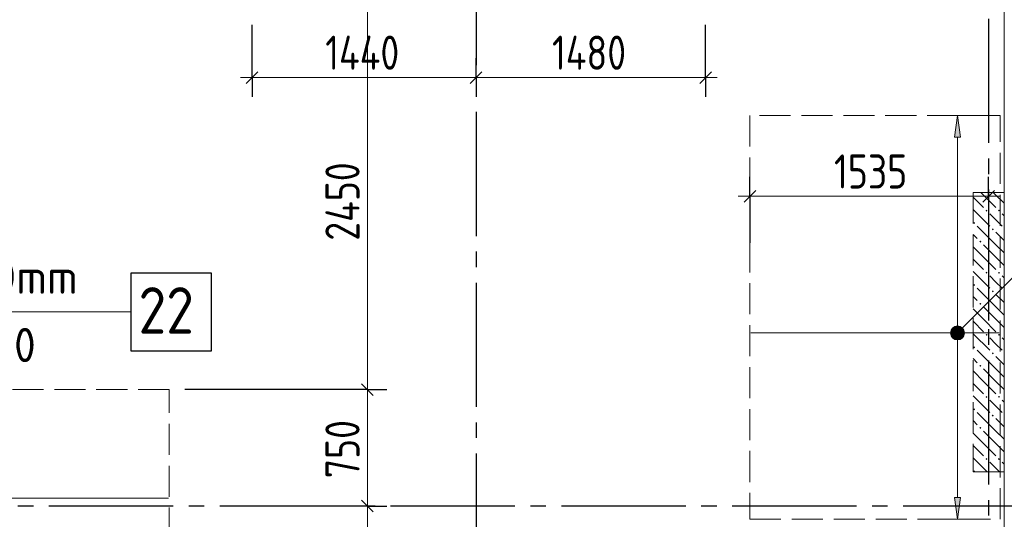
# Model space of a CAD drawing. Header units: millimetres. Extents: x 0 to 43617, y 0 to 59400.
# Tile 19 of 41: x 26736 to 33075, y 18945 to 22163. Entities that reach past the tile are written whole.
import ezdxf

# ---------------------------------------------------------------- set-up
doc = ezdxf.new("R2010")
doc.units = ezdxf.units.MM
doc.linetypes.add('______2', pattern=[270, 200, -70])
doc.linetypes.add('______5', pattern=[1100, 800, -100, 100, -100])
for name, color, linetype, lineweight in [('Standard', 7, 'Continuous', 25), ('ДОП Верх по Х', 7, 'Continuous', 25), ('ЖБ Пилон', 180, 'Continuous', 25), ('Оси', 40, '______5', 18), ('Позиционная метка номер позиции', 7, 'Continuous', 13), ('Примечания', 7, 'Continuous', 25)]:
    doc.layers.add(name, color=color, linetype=linetype, lineweight=lineweight)
doc.layers.add('ЖБ Перекрытие верхний уровень', color=7, linetype='Continuous', lineweight=25, true_color=0xe0e0ff)
doc.styles.add('GOST 2.304-81', font='txt')
doc.styles.add('ISOCPEUR', font='txt')

msp = doc.modelspace()

# ---------------------------------------------------------------- hatches: boundary and pattern name
at = {"layer": 'ДОП Верх по Х', "linetype": 'Continuous', "lineweight": 13, "transparency": 33554687}
for points in [[(32794, 21405), (32774, 21545), (32754, 21405)], [(32736.5, 20145), (32811.5, 20145), (32806.2, 20163.7)], [(32736.5, 20145), (32806.2, 20163.7), (32741.7, 20163.7)], [(32741.7, 20163.7), (32806.2, 20163.7), (32792.7, 20177.2)], [(32741.7, 20163.7), (32792.7, 20177.2), (32755.2, 20177.2)], [(32755.2, 20177.2), (32792.7, 20177.2), (32774, 20182.5)], [(32741.7, 20126.2), (32811.5, 20145), (32736.5, 20145)], [(32741.7, 20126.2), (32806.2, 20126.2), (32811.5, 20145)], [(32755.2, 20112.7), (32806.2, 20126.2), (32741.7, 20126.2)], [(32755.2, 20112.7), (32792.7, 20112.7), (32806.2, 20126.2)], [(32792.7, 20112.7), (32755.2, 20112.7), (32774, 20107.5)]]:
    msp.add_hatch(color=7, dxfattribs=at).paths.add_polyline_path(points)
msp.add_hatch(color=7, dxfattribs=at).paths.add_polyline_path([(32794, 19085), (32774, 18945), (32754, 19085)], flags=16)
at = {"layer": 'ЖБ Пилон', "linetype": 'Continuous', "lineweight": 18, "transparency": 33554687}
for points in [[(32954.4, 20933.1), (32960.9, 20939.6), (32967.4, 20933.1), (32960.9, 20926.6)], [(33034.4, 20933.1), (33040.9, 20939.6), (33047.4, 20933.1), (33040.9, 20926.6)], [(32874.5, 20853.1), (32881, 20859.6), (32887.5, 20853.1), (32881, 20846.6)], [(32994.5, 20813.1), (33001, 20819.6), (33007.5, 20813.1), (33001, 20806.6)], [(32914.5, 20733.1), (32921, 20739.6), (32927.4, 20733.1), (32921, 20726.6)], [(32954.4, 20533.1), (32960.9, 20539.6), (32967.4, 20533.1), (32960.9, 20526.6)], [(33034.4, 20533.1), (33040.9, 20539.6), (33047.4, 20533.1), (33040.9, 20526.6)], [(32874.5, 20453.1), (32881, 20459.6), (32887.5, 20453.1), (32881, 20446.6)], [(32994.5, 20413.1), (33001, 20419.6), (33007.5, 20413.1), (33001, 20406.6)], [(32914.5, 20333.1), (32921, 20339.6), (32927.4, 20333.1), (32921, 20326.6)], [(32954.4, 20133.1), (32960.9, 20139.6), (32967.4, 20133.1), (32960.9, 20126.6)], [(33034.4, 20133.1), (33040.9, 20139.6), (33047.4, 20133.1), (33040.9, 20126.6)], [(32874.5, 20053.1), (32881, 20059.6), (32887.5, 20053.1), (32881, 20046.6)], [(32994.5, 20013.1), (33001, 20019.6), (33007.5, 20013.1), (33001, 20006.6)], [(32914.5, 19933.1), (32921, 19939.6), (32927.4, 19933.1), (32921, 19926.6)], [(32954.4, 19733.1), (32960.9, 19739.6), (32967.4, 19733.1), (32960.9, 19726.6)], [(33034.4, 19733.1), (33040.9, 19739.6), (33047.4, 19733.1), (33040.9, 19726.6)], [(32874.5, 19653.1), (32881, 19659.6), (32887.5, 19653.1), (32881, 19646.6)], [(32994.5, 19613.1), (33001, 19619.6), (33007.5, 19613.1), (33001, 19606.6)], [(32914.5, 19533.1), (32921, 19539.6), (32927.4, 19533.1), (32921, 19526.6)], [(32954.4, 19333.1), (32960.9, 19339.6), (32967.4, 19333.1), (32960.9, 19326.6)], [(33034.4, 19333.1), (33040.9, 19339.6), (33047.4, 19333.1), (33040.9, 19326.6)], [(32874.5, 19253.1), (32881, 19259.6), (32887.5, 19253.1), (32884.3, 19250), (32877.6, 19250)]]:
    msp.add_hatch(color=7, dxfattribs=at).paths.add_polyline_path(points, flags=16)
at = {"layer": 'Позиционная метка номер позиции', "linetype": 'Continuous', "lineweight": 13, "transparency": 33554687}
for points in [[(32730.7, 20156.5), (32805.8, 20113.2), (32742.2, 20176.8)], [(32742.2, 20176.8), (32817.3, 20133.6), (32762.5, 20188.3)], [(32742.2, 20176.8), (32805.8, 20113.2), (32817.3, 20133.6)], [(32762.5, 20188.3), (32817.3, 20133.6), (32817.3, 20156.5)], [(32762.5, 20188.3), (32817.3, 20156.5), (32785.5, 20188.3)], [(32785.5, 20188.3), (32817.3, 20156.5), (32805.8, 20176.8)], [(32730.7, 20133.6), (32785.5, 20101.7), (32730.7, 20156.5)], [(32730.7, 20156.5), (32785.5, 20101.7), (32805.8, 20113.2)], [(32762.5, 20101.7), (32730.7, 20133.6), (32742.2, 20113.2)], [(32730.7, 20133.6), (32762.5, 20101.7), (32785.5, 20101.7)]]:
    msp.add_hatch(color=7, dxfattribs=at).paths.add_polyline_path(points)

# ---------------------------------------------------------------- linework, layer by layer
at = {"layer": 'Standard', "color": 7, "linetype": 'Continuous', "lineweight": 13, "transparency": 33554687}
for p, q in [((28974, 19780), (28974, 22230)), ((28232.2, 21790), (28157.2, 21790)), ((29674, 21790), (28232.2, 21790)), ((31152.2, 21790), (29674, 21790)), ((31152.2, 21790), (31227.2, 21790)), ((31437, 21025), (31362, 21025)), ((31437, 21025), (32974, 21025)), ((32974, 21025), (33049, 21025)), ((28974, 19030), (28974, 19780)), ((28974, 18280), (28974, 19030))]:
    msp.add_line(p, q, dxfattribs=at)
at = {"layer": 'Standard', "color": 251, "linetype": 'Continuous', "lineweight": -3, "true_color": 0x656565, "transparency": 33554687}
for p, q in [((28232.2, 21790), (28232.2, 22130)), ((31152.2, 21790), (31152.2, 22130)), ((28232.2, 21790), (28232.2, 21915)), ((29674, 21790), (29674, 21915)), ((31152.2, 21790), (31152.2, 21915)), ((28232.2, 21790), (28232.2, 21665)), ((29674, 21790), (29674, 21665)), ((29674, 21790), (29674, 21790)), ((31152.2, 21790), (31152.2, 21665)), ((31437, 21025), (31437, 21150)), ((32974, 21025), (32974, 21150)), ((31437, 21025), (31437, 20900)), ((31437, 21025), (31437, 20725)), ((32974, 21025), (32974, 20900)), ((32974, 21025), (32974, 20225)), ((28974, 19780), (28849, 19780)), ((28974, 19780), (29099, 19780)), ((28974, 19030), (28849, 19030)), ((28974, 19030), (29099, 19030))]:
    msp.add_line(p, q, dxfattribs=at)
at = {"layer": 'Standard', "color": 7, "linetype": 'Continuous', "lineweight": 25, "transparency": 33554687}
for p, q in [((28269.7, 21827.5), (28194.7, 21752.5)), ((29711.5, 21827.5), (29636.5, 21752.5)), ((31189.7, 21827.5), (31114.7, 21752.5)), ((31399.5, 20987.5), (31474.5, 21062.5)), ((32936.5, 20987.5), (33011.5, 21062.5)), ((29011.5, 19742.5), (28936.5, 19817.5)), ((29011.5, 18992.5), (28936.5, 19067.5))]:
    msp.add_line(p, q, dxfattribs=at)
at = {"layer": 'Standard', "color": 251, "linetype": 'Continuous', "lineweight": -3, "true_color": 0x656565, "transparency": 33554687}
for points in [[(28974, 19780), (28957, 19780), (28957, 19780), (28957, 19780), (28957, 19780), (28728.7, 19780), (28728.7, 19780), (27799, 19780)], [(28974, 19030), (28957, 19030), (28957, 19030), (28957, 19030), (28957, 19030), (28957, 19030), (28957, 19030), (28758.9, 19030), (28758.9, 19030), (28649.6, 19030)]]:
    msp.add_lwpolyline(points, dxfattribs=at)
at = {"layer": 'ДОП Верх по Х', "color": 251, "linetype": 'Continuous', "lineweight": 13, "true_color": 0x494949, "transparency": 33554687}
for p, q in [((32774, 21545), (32674, 21545)), ((32774, 21545), (32754, 21405)), ((32794, 21405), (32774, 21545)), ((32774, 21545), (32874, 21545)), ((32774, 21545), (32774, 21545)), ((32754, 21405), (32794, 21405)), ((32774, 20175), (32774, 21405)), ((32736.5, 20145), (32736.5, 20145)), ((32774, 19085), (32774, 20115)), ((32811.5, 20145), (32811.5, 20145)), ((32774, 18945), (32754, 19085)), ((32754, 19085), (32794, 19085)), ((32794, 19085), (32774, 18945)), ((32774, 18945), (32674, 18945)), ((32774, 18945), (32874, 18945)), ((32774, 18945), (32774, 18945))]:
    msp.add_line(p, q, dxfattribs=at)
at = {"layer": 'ДОП Верх по Х', "color": 7, "linetype": 'Continuous', "lineweight": 13, "transparency": 33554687}
msp.add_line((25250.6, 20280), (27336.6, 20280), dxfattribs=at)
at = {"layer": 'ДОП Верх по Х', "color": 7, "linetype": 'Continuous', "lineweight": 18, "transparency": 33554687}
for p, q in [((33042, 20145), (31444, 20145)), ((27693, 19080), (23805, 19080))]:
    msp.add_line(p, q, dxfattribs=at)
at = {"layer": 'ДОП Верх по Х', "color": 7, "linetype": 'Continuous', "lineweight": 25, "transparency": 33554687}
msp.add_lwpolyline([(27450.6, 20030), (27970.6, 20030), (27970.6, 20530), (27450.6, 20530), (27450.6, 20030)], dxfattribs=at)
at = {"layer": 'ДОП Верх по Х', "color": 251, "linetype": 'Continuous', "lineweight": 13, "true_color": 0x494949, "transparency": 33554687}
msp.add_circle((32774, 20145), 37.5, dxfattribs=at)
at = {"layer": 'ЖБ Перекрытие верхний уровень', "color": 7, "linetype": 'Continuous', "lineweight": 18, "transparency": 33554687}
msp.add_line((33074, 10100), (33074, 25060), dxfattribs=at)
at = {"layer": 'ЖБ Пилон', "color": 253, "linetype": '______2', "lineweight": 13, "true_color": 0xa0a0a0, "transparency": 33554687}
for p, q in [((32874, 21050), (32874, 19250)), ((33074, 21050), (32874, 21050)), ((33074, 19250), (33074, 21050)), ((32874, 19250), (33074, 19250))]:
    msp.add_line(p, q, dxfattribs=at)
at = {"layer": 'ЖБ Пилон', "color": 9, "linetype": 'Continuous', "lineweight": 18, "true_color": 0xc7c7c7, "transparency": 33554687}
for p, q in [((32940.9, 21033.1), (32924.1, 21050)), ((33004.1, 21050), (33021, 21033.1)), ((32874, 21020.1), (32940.9, 20953.1)), ((32940.9, 21033.1), (33021, 20953.1)), ((33021, 21033.1), (33074, 20980.1)), ((32874, 20940.1), (32981, 20833.1)), ((33021, 20873.1), (32981, 20913.1)), ((33060.9, 20833.1), (33021, 20873.1)), ((33060.9, 20913.1), (33074, 20900.1)), ((33021, 20713.1), (32901, 20833.1)), ((32874, 20780.1), (32901, 20753.1)), ((33021, 20793.1), (33074, 20740.1)), ((32940.9, 20633.1), (32874, 20700.1)), ((32940.9, 20713.1), (33021, 20633.1)), ((33021, 20713.1), (33074, 20660.1)), ((32874, 20620.1), (32940.9, 20553.1)), ((32940.9, 20633.1), (33021, 20553.1)), ((33021, 20633.1), (33074, 20580.1)), ((32874, 20540.1), (32981, 20433.1)), ((33021, 20473.1), (32981, 20513.1)), ((33060.9, 20513.1), (33074, 20500.1)), ((33021, 20313.1), (32901, 20433.1)), ((33060.9, 20433.1), (33021, 20473.1)), ((32874, 20380.1), (32901, 20353.1)), ((33021, 20393.1), (33074, 20340.1)), ((32940.9, 20233.1), (32874, 20300.1)), ((32940.9, 20313.1), (33021, 20233.1)), ((33021, 20313.1), (33074, 20260.1)), ((32940.9, 20233.1), (33021, 20153.1)), ((33021, 20233.1), (33074, 20180.1)), ((32874, 20220.1), (32940.9, 20153.1)), ((32874, 20140.1), (32981, 20033.1)), ((33021, 20073.1), (32981, 20113.1)), ((33060.9, 20113.1), (33074, 20100.1)), ((33021, 19913.1), (32901, 20033.1)), ((33060.9, 20033.1), (33021, 20073.1)), ((32874, 19980.1), (32901, 19953.1)), ((33021, 19993.1), (33074, 19940.1)), ((32940.9, 19913.1), (33021, 19833.1)), ((33021, 19913.1), (33074, 19860.1)), ((32940.9, 19833.1), (32874, 19900.1)), ((32874, 19820.1), (32940.9, 19753.1)), ((32940.9, 19833.1), (33021, 19753.1)), ((33021, 19833.1), (33074, 19780.1)), ((32874, 19740.1), (32981, 19633.1)), ((33021, 19673.1), (32981, 19713.1)), ((33060.9, 19633.1), (33021, 19673.1)), ((33060.9, 19713.1), (33074, 19700.1)), ((33021, 19513.1), (32901, 19633.1)), ((33021, 19593.1), (33074, 19540.1)), ((32874, 19580.1), (32901, 19553.1)), ((32940.9, 19433.1), (32874, 19500.1)), ((32940.9, 19513.1), (33021, 19433.1)), ((33021, 19513.1), (33074, 19460.1)), ((32874, 19420.1), (32940.9, 19353.1)), ((32940.9, 19433.1), (33021, 19353.1)), ((33021, 19433.1), (33074, 19380.1)), ((32874, 19340.1), (32964.1, 19250)), ((33021, 19273.1), (32981, 19313.1)), ((33044.1, 19250), (33021, 19273.1)), ((33060.9, 19313.1), (33074, 19300.1))]:
    msp.add_line(p, q, dxfattribs=at)
at = {"layer": 'Оси', "color": 8, "linetype": '______5', "lineweight": -3, "transparency": 33554687}
for p, q in [((29674, 25968.6), (29674, 7100)), ((32974, 25468.6), (32974, 7100)), ((33224, 19030), (3600, 19030))]:
    msp.add_line(p, q, dxfattribs=at)
at = {"layer": 'Позиционная метка номер позиции', "color": 7, "linetype": 'Continuous', "lineweight": 13, "transparency": 33554687}
for p, q in [((32742.2, 20176.8), (32742.2, 20176.8)), ((32805.8, 20176.8), (32805.8, 20176.8)), ((32742.2, 20113.2), (32742.2, 20113.2)), ((32805.8, 20113.2), (32805.8, 20113.2))]:
    msp.add_line(p, q, dxfattribs=at)
for points in [[(32774, 20145), (33274, 20645), (33274, 26560), (30774, 26560)], [(25450.6, 19080), (24950.6, 19580), (24950.6, 20280), (27450.6, 20280)]]:
    msp.add_lwpolyline(points, dxfattribs=at)
msp.add_circle((32774, 20145), 45, dxfattribs=at)
at = {"layer": 'Примечания', "color": 7, "linetype": '______2', "lineweight": 18, "transparency": 33554687}
for p, q in [((33049, 21545), (31437, 21545)), ((31437, 21545), (31437, 18945)), ((33049, 18945), (33049, 21545)), ((27699, 19780), (23799, 19780)), ((27699, 18280), (27699, 19780)), ((31437, 18945), (33049, 18945))]:
    msp.add_line(p, q, dxfattribs=at)

# ---------------------------------------------------------------- texts
at = {"layer": 'Standard', "color": 7, "linetype": 'Continuous', "lineweight": 25, "transparency": 33554687, "char_height": 220, "attachment_point": 7, "style": 'GOST 2.304-81'}
for s, insert, width in [('1440', (28702.9, 21840), 625.741), ('1480', (30162.9, 21840), 625.741), ('1535', (31978.8, 21075), 579.025)]:
    msp.add_mtext(s, dxfattribs=dict(at, insert=insert, width=width))
at = {"layer": 'Standard', "color": 7, "linetype": 'Continuous', "lineweight": 25, "transparency": 33554687, "char_height": 220, "attachment_point": 7, "rotation": 90, "style": 'GOST 2.304-81'}
for s, insert, width in [('2450', (28924, 20739.2), 657.046), ('750', (28924, 19209.5), 516.396)]:
    msp.add_mtext(s, dxfattribs=dict(at, insert=insert, width=width))
at = {"layer": 'ДОП Верх по Х', "color": 7, "linetype": 'Continuous', "lineweight": 13, "transparency": 33554687, "attachment_point": 7, "style": 'ISOCPEUR'}
for s, insert, char_height, width in [('\\W0.96;ø12 L=3900mm ', (25270.6, 20397.3), 220, 2150.523), ('\\W0.87;22', (27500.6, 20140), 300, 550.811), ('\\W0.93;16шт. ш.100 ', (25457.6, 19957.3), 220, 1773.339)]:
    msp.add_mtext(s, dxfattribs=dict(at, insert=insert, char_height=char_height, width=width))

doc.saveas('drawing.dxf')
